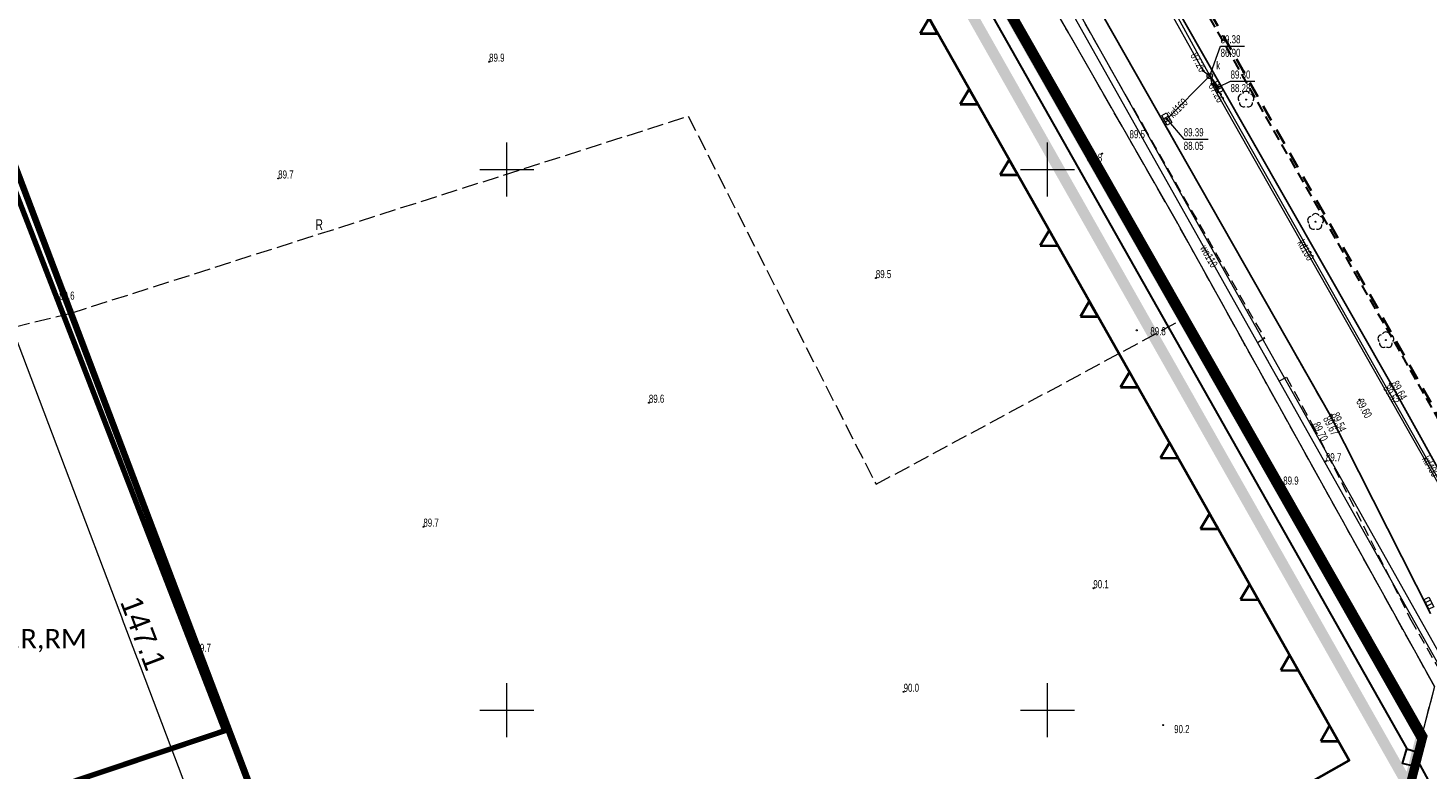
# Model space of a CAD drawing. Header units: millimetres. Extents: x 7429307 to 7429818, y 5776631 to 5777293.
# Tile 5 of 15: x 7429456 to 7429585, y 5776794 to 5776863. Entities that reach past the tile are written whole.
import ezdxf
from ezdxf.enums import TextEntityAlignment as Align

# ---------------------------------------------------------------- set-up
doc = ezdxf.new("R2010")
doc.units = ezdxf.units.MM
for name, pattern in [('1', [0]), ('1_EGBA', [2.5, 2, -0.5]), ('2', [1.5, 1, -0.5]), ('2_OTKC', [1.5, 1, -0.5]), ('2_OTKJ', [2, 1.5, -0.5]), ('2_OTKK', [0]), ('3_SUKP', [0]), ('3_SUWP', [0]), ('GAO', [2.5, 1.5, -1]), ('GAZ', [2.5, 1, -0.4, 0.17, -0.35, 0.18, -0.4]), ('GUK', [2, 1.5, -0.5]), ('GUZ', [1, 0.5, -0.5]), ('KROPK2-2-2', [3.49, 1, -0.47, 0.05, -0.47, 1, -0.5])]:
    doc.linetypes.add(name, pattern=pattern)
for name, color, linetype, lineweight in [('0_MPZP', 212, 'Continuous', 40), ('0_wymiarowanie', 7, 'Continuous', 13), ('AG_inst el', 242, 'x-ref_IE$0$eN_LINE', 30), ('DZIALKI_L_0', 7, '1', 18), ('LINIE_L_0', 5, '2', 30), ('LINIE_L_1', 7, '1', 15), ('OTK_L_0', 7, '2_OTKJ', 18), ('OTK_L_1', 7, '2_OTKK', 25), ('OTK_L_2', 7, '2_OTKC', 18), ('OTR_T_0', 7, 'Continuous', 18), ('OTR_T_1', 7, 'Continuous', 18), ('SUWP_E_T_0', 5, 'Continuous', 0), ('SUWP_L_0', 5, '3_SUWP', 18)]:
    doc.layers.add(name, color=color, linetype=linetype, lineweight=lineweight)
for name, color, linetype, lineweight, true_color in [('0_ROZGRANICZAJACE', 7, '2', 35, 0x2f740a), ('0_TEREN', 7, 'KROPK2-2-2', 40, 0xdb0000), ('GRANICE_L_0', 7, 'GAO', 40, 0x008000), ('KONTURY_L_0', 7, 'GUK', 18, 0x24bc24), ('NUMERY_UZYTKOW_T_0', 7, 'Continuous', 20, 0x008000), ('OTZ_T_0', 7, 'Continuous', 18, 0x008000), ('SUK_E_T_4', 7, 'Continuous', 0, 0x803300), ('SUK_T_1', 7, 'Continuous', 18, 0x803300), ('SUK_T_3', 7, 'Continuous', 18, 0x803300), ('SUKP_E_T_0', 7, 'Continuous', 0, 0x803300), ('SUKP_L_0', 7, '3_SUKP', 18, 0x803300), ('SUKR_T_0', 7, 'Continuous', 18, 0x803300), ('UZYTKI_L_0', 7, 'GUZ', 18, 0x008000)]:
    doc.layers.add(name, color=color, linetype=linetype, lineweight=lineweight, true_color=true_color)
doc.styles.add('BVP_arial', font='arial.ttf')
doc.styles.get("Standard").update_dxf_attribs({"font": 'arial.ttf'})
doc.styles.add('x-ref_IE$0$Standard', font='arial.ttf')
doc.linetypes.add('x-ref_IE$0$eN_LINE', pattern='A,0.5,-0.2,["eN",x-ref_IE$0$Standard,S=0.1,R=0,X=-0.1,Y=-0.05],-0.25', length=0.95)
doc.dimstyles.new('instalacje BVP_500', dxfattribs={"dimtxt": 2, "dimasz": 1, "dimexe": 0.5, "dimexo": 1, "dimgap": 0.35, "dimtad": 1, "dimdec": 1, "dimzin": 1, "dimdsep": 46, "dimtxsty": 'BVP_arial', "dimblk": 'ARCHTICK', "dimcen": 0, "dimdle": 0.5, "dimclrd": 256, "dimclre": 256, "dimclrt": 256, "dimaunit": 1, "dimadec": 1, "dimazin": 0, "dimtfac": 1, "dimtofl": 0, "dimtmove": 1, "dimatfit": 3, "dimfxl": 2, "dimfxlon": 1, "dimtolj": 1, "dimlwd": 5, "dimlwe": 13, "dimarcsym": 0})

# ---------------------------------------------------------------- blocks, each defined once
blk = doc.blocks.new('linia zabudowy')
at = {"layer": '0_MPZP', "linetype": 'Continuous'}
blk.add_lwpolyline([(114.05, -295.04), (199.06, -246.69), (50.1, 15.15), (1.45, -3.73)], dxfattribs=at)
for points in [[(159.24, -179.52), (160.85, -179.53), (160.05, -178.12)], [(162.96, -186.06), (164.57, -186.07), (163.77, -184.66)], [(162.96, -186.06), (164.57, -186.07), (163.77, -184.66)], [(166.67, -192.59), (168.29, -192.6), (167.49, -191.2)], [(170.39, -199.13), (172.01, -199.14), (171.21, -197.74)], [(174.11, -205.67), (175.73, -205.68), (174.93, -204.27)], [(174.11, -205.67), (175.73, -205.68), (174.93, -204.27)], [(177.83, -212.2), (179.45, -212.21), (178.65, -210.81)], [(177.83, -212.2), (179.45, -212.21), (178.65, -210.81)], [(181.55, -218.74), (183.17, -218.75), (182.37, -217.35)], [(181.55, -218.74), (183.17, -218.75), (182.37, -217.35)], [(185.27, -225.28), (186.89, -225.29), (186.09, -223.88)], [(185.27, -225.28), (186.89, -225.29), (186.09, -223.88)], [(188.99, -231.82), (190.61, -231.83), (189.81, -230.42)], [(192.71, -238.35), (194.32, -238.36), (193.52, -236.96)], [(196.43, -244.89), (198.04, -244.9), (197.24, -243.49)]]:
    blk.add_lwpolyline(points, close=True, dxfattribs=at)
blk = doc.blocks.new('_ArchTick')
at = {"color": 0, "linetype": 'ByBlock', "const_width": 0.15}
blk.add_lwpolyline([(-0.5, -0.5), (0.5, 0.5)], dxfattribs=at)
blk = doc.blocks.new('3_OTRN')
at = {"linetype": 'Continuous'}
blk.add_circle((0, 0), 0.045, dxfattribs=at)
blk = doc.blocks.new('3_OTRS')
at = {"linetype": 'Continuous'}
blk.add_circle((0, 0), 0.045, dxfattribs=at)
blk = doc.blocks.new('3_OTZL')
at = {"linetype": 'Continuous'}
blk.add_circle((0, 0), 0.045, dxfattribs=at)
for centre, start, end in [((-0.36, 0.12), 102.1445, 221.86), ((0, 0.38), 30.1401, 149.8599), ((0.36, 0.12), 318.14, 77.8555), ((-0.22, -0.3), 174.1482, 293.8542), ((0.22, -0.3), 246.1458, 5.8518)]:
    blk.add_arc(centre, 0.375, start, end, dxfattribs=at)
blk = doc.blocks.new('4_SUKK')
at = {"linetype": 'Continuous'}
for p, q in [((-0.5, -0.25), (-0.5, 0.25)), ((-0.5, 0.25), (0.5, 0.25)), ((-0.175, 0.25), (-0.175, -0.25)), ((0.175, 0.25), (0.175, -0.25)), ((0.5, 0.25), (0.5, -0.25)), ((0.5, -0.25), (-0.5, -0.25))]:
    blk.add_line(p, q, dxfattribs=at)
blk = doc.blocks.new('4_SUKS')
at = {"linetype": 'Continuous'}
blk.add_circle((0, 0), 0.25, dxfattribs=at)
blk = doc.blocks.new('4_SUPS')
at = {"linetype": 'Continuous'}
blk.add_circle((0, 0), 0.0625, dxfattribs=at)
blk = doc.blocks.new('mapa')
at = {"layer": 'DZIALKI_L_0', "linetype": '1'}
for p, q in [((-217.37, 349.73), (-68.5, 88.45)), ((-151.28, 241.19), (-91.19, 136.15)), ((-167.75, 59.94), (-220.58, 199.28)), ((-91.19, 136.15), (-67.29, 93.09)), ((-67.29, 93.09), (-68.5, 88.45)), ((-68.5, 88.45), (-70.82, 79.56))]:
    blk.add_line(p, q, dxfattribs=at)
at = {"layer": 'GRANICE_L_0', "linetype": 'GAO'}
blk.add_line((-4.76, 8.4), (-95.08, 167.81), dxfattribs=at)
at = {"layer": 'KONTURY_L_0', "linetype": 'GUK'}
for p, q in [((-90.51, 127.08), (-131.66, 199.3)), ((-91.19, 136.15), (-123.19, 192.08)), ((-193.4, 127.61), (-136.31, 145.82)), ((-136.31, 145.82), (-118.94, 111.78)), ((-87.15, 128.89), (-91.19, 136.15)), ((-67.29, 93.09), (-87.15, 128.89)), ((-272.53, 108.31), (-193.4, 127.61)), ((-118.94, 111.78), (-90.51, 127.08)), ((-68.5, 88.45), (-90.51, 127.08)), ((-67.29, 93.09), (-68.5, 88.45))]:
    blk.add_line(p, q, dxfattribs=at)
at = {"layer": 'LINIE_L_0', "linetype": '2'}
blk.add_line((-35.6, 62.83), (-221.15, 388.48), dxfattribs=at)
at = {"layer": 'LINIE_L_1', "linetype": '1'}
for p, q in [((-153.09, 138.39), (-153.09, 143.39)), ((-103.09, 138.39), (-103.09, 143.39)), ((-155.59, 140.89), (-150.59, 140.89)), ((-105.59, 140.89), (-100.59, 140.89)), ((-153.09, 88.39), (-153.09, 93.39)), ((-103.09, 88.39), (-103.09, 93.39)), ((-155.59, 90.89), (-150.59, 90.89)), ((-105.59, 90.89), (-100.59, 90.89))]:
    blk.add_line(p, q, dxfattribs=at)
at = {"layer": 'OTK_L_0', "linetype": '2_OTKJ'}
for p, q in [((-87.26, 149.03), (-104.91, 179.93)), ((-110.28, 176.82), (-76.95, 118.18)), ((-71.31, 121.09), (-87.26, 149.03)), ((-61.38, 103.16), (-71.31, 121.09)), ((-76.95, 118.18), (-67.65, 99.82))]:
    blk.add_line(p, q, dxfattribs=at)
at = {"layer": 'OTK_L_1', "linetype": '2_OTKK'}
for p, q in [((-104.91, 179.93), (-87.26, 149.03)), ((-76.95, 118.18), (-110.28, 176.82)), ((-87.26, 149.03), (-71.31, 121.09)), ((-71.31, 121.09), (-61.38, 103.16)), ((-67.65, 99.82), (-76.95, 118.18))]:
    blk.add_line(p, q, dxfattribs=at)
at = {"layer": 'OTK_L_2', "linetype": '2_OTKC'}
for p, q in [((-76.95, 118.18), (-110.28, 176.82)), ((-104.09, 162.22), (-94.24, 144.95)), ((-94.24, 144.95), (-83, 125.26)), ((-83, 125.26), (-83.67, 124.86)), ((-83.67, 124.86), (-81.67, 121.33)), ((-81.67, 121.33), (-80.98, 121.7)), ((-80.98, 121.7), (-78.59, 117.31)), ((-67.65, 99.82), (-76.95, 118.18)), ((-78.59, 117.31), (-69.47, 99.25)), ((-69.47, 99.25), (-62.52, 87.07))]:
    blk.add_line(p, q, dxfattribs=at)
at = {"layer": 'SUKP_L_0', "linetype": '3_SUKP'}
for p, q in [((-164.28, 269.51), (-63.93, 90.95)), ((-110.85, 189.56), (-88.67, 150.02)), ((-110.02, 189.68), (-88.07, 149.55)), ((-92.05, 145.56), (-88.07, 149.55)), ((-88.67, 150.02), (-88.07, 149.55)), ((-88.07, 149.55), (-87.89, 148.8)), ((-88.07, 149.55), (-62.62, 104.59)), ((-88.07, 149.55), (-87.29, 148.52)), ((-87.89, 148.8), (-87.62, 148.33)), ((-87.62, 148.33), (-63.22, 105.25))]:
    blk.add_line(p, q, dxfattribs=at)
at = {"layer": 'SUKR_T_0', "linetype": 'Continuous', "lineweight": 0}
for p, q in [((-88.07, 149.55), (-87.07, 152.31)), ((-87.07, 152.31), (-84.85, 152.31)), ((-87.29, 148.52), (-86.15, 149.05)), ((-86.15, 149.05), (-83.9, 149.05)), ((-92.05, 145.56), (-90.48, 143.71)), ((-90.48, 143.71), (-88.23, 143.71))]:
    blk.add_line(p, q, dxfattribs=at)
at = {"layer": 'SUWP_L_0', "linetype": '3_SUWP'}
blk.add_line((-64.5, 90.8), (-126.32, 200.84), dxfattribs=at)
at = {"layer": 'UZYTKI_L_0', "linetype": 'GUZ'}
for p, q in [((-68.5, 88.45), (-131.66, 199.3)), ((-91.19, 136.15), (-123.19, 192.08)), ((-87.15, 128.89), (-91.19, 136.15)), ((-67.29, 93.09), (-87.15, 128.89)), ((-67.29, 93.09), (-68.5, 88.45))]:
    blk.add_line(p, q, dxfattribs=at)
at = {"layer": 'OTR_T_0'}
for p in [(-71.42, 121.06), (-71.31, 121.09), (-74.22, 119.61), (-76.95, 118.18), (-76.83, 118.22), (-78.59, 117.31)]:
    blk.add_blockref('3_OTRS', p, dxfattribs=at)
at = {"layer": 'OTR_T_1'}
for p in [(-154.73, 150.86), (-94.07, 144.53), (-98.02, 142.36), (-174.24, 140.06), (-118.96, 130.85), (-194.5, 128.85), (-94.82, 126.02), (-139.95, 119.32), (-77.33, 113.91), (-81.28, 111.75), (-160.81, 107.86), (-98.84, 102.17), (-181.89, 96.28), (-116.39, 92.59), (-92.37, 89.52)]:
    blk.add_blockref('3_OTRN', p, dxfattribs=at)
at = {"layer": 'OTZ_T_0'}
for p in [(-84.72, 147.36), (-78.29, 136.06), (-71.78, 125.12)]:
    blk.add_blockref('3_OTZL', p, dxfattribs=at)
at = {"layer": 'SUK_T_1'}
for p, rotation in [((-87.29, 148.52), 118.8800062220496), ((-92.05, 145.56), 118.8800062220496), ((-67.8, 100.8), 296.5700002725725)]:
    blk.add_blockref('4_SUKK', p, dxfattribs=dict(at, rotation=rotation))
at = {"layer": 'SUK_T_3'}
blk.add_blockref('4_SUKS', (-88.07, 149.55), dxfattribs=at)
at = {"layer": 'SUKR_T_0'}
for p in [(-88.67, 150.02), (-88.07, 149.55), (-87.89, 148.8), (-87.29, 148.52), (-92.05, 145.56)]:
    blk.add_blockref('4_SUPS', p, dxfattribs=at)
at = {"layer": 'NUMERY_UZYTKOW_T_0', "width": 0.7}
blk.add_text('R', height=1, dxfattribs=at).set_placement((-170.8, 135.29))
at = {"layer": 'OTR_T_0', "lineweight": 9, "width": 0.7}
for s, rotation, p in [('89.52', 301.26, (-71.42, 121.06)), ('89.67', 296.86, (-76.95, 118.18))]:
    blk.add_text(s, height=0.75, rotation=rotation, dxfattribs=at).set_placement(p, align=Align.TOP_LEFT)
for s, rotation, p in [('89.64', 298.98, (-71.31, 121.09)), ('89.54', 294.32, (-76.83, 118.22)), ('89.70', 296.79, (-78.59, 117.31))]:
    blk.add_text(s, height=0.75, rotation=rotation, dxfattribs=at).set_placement(p)
blk.add_text('89.60', height=0.75, rotation=298.41, dxfattribs=at).set_placement((-74.22, 119.61), align=Align.MIDDLE_LEFT)
at = {"layer": 'OTR_T_1', "lineweight": 9, "width": 0.7}
for s, p in [('89.9', (-154.73, 150.86)), ('89.7', (-174.24, 140.06)), ('89.5', (-118.96, 130.85)), ('89.6', (-194.5, 128.85)), ('89.6', (-139.95, 119.32)), ('89.7', (-77.33, 113.91)), ('89.9', (-81.28, 111.75)), ('89.7', (-160.81, 107.86)), ('90.1', (-98.84, 102.17)), ('89.7', (-181.89, 96.28)), ('90.0', (-116.39, 92.59))]:
    blk.add_text(s, height=0.75, dxfattribs=at).set_placement(p)
for s, p in [('89.5', (-94.07, 144.53)), ('89.8', (-98.02, 142.36))]:
    blk.add_text(s, height=0.75, dxfattribs=at).set_placement(p, align=Align.TOP_RIGHT)
for s, p in [('89.8', (-93.57, 126.31)), ('90.2', (-91.37, 89.52))]:
    blk.add_text(s, height=0.75, dxfattribs=at).set_placement(p, align=Align.TOP_LEFT)
at = {"layer": 'SUK_E_T_4', "lineweight": 9, "width": 0.7}
blk.add_text('k', height=0.75, dxfattribs=at).set_placement((-87.47, 150.15))
at = {"layer": 'SUKP_E_T_0', "lineweight": 9, "width": 0.7}
for s, rotation, p in [('kd160', 45.07, (-91.02, 146.59)), ('kd100', 299.53, (-79.18, 133.44)), ('kd400', 299.51, (-67.63, 113.45))]:
    blk.add_text(s, height=0.75, rotation=rotation, dxfattribs=at).set_placement(p, align=Align.MIDDLE)
at = {"layer": 'SUKR_T_0', "lineweight": 9, "width": 0.7}
for s, p in [('89.38', (-87.07, 153.31)), ('86.90', (-87.07, 152.06)), ('89.30', (-86.15, 150.05)), ('88.28', (-86.15, 148.8)), ('89.39', (-90.48, 144.71)), ('88.05', (-90.48, 143.46))]:
    blk.add_text(s, height=0.75, dxfattribs=at).set_placement(p, align=Align.TOP_LEFT)
blk.add_text('87.26', height=0.75, rotation=299.05, dxfattribs=at).set_placement((-88.67, 150.02), align=Align.MIDDLE_RIGHT)
blk.add_text('87.26', height=0.75, rotation=298.46, dxfattribs=at).set_placement((-87.89, 148.8), align=Align.MIDDLE_LEFT)
at = {"layer": 'SUWP_E_T_0', "lineweight": 9, "width": 0.7}
blk.add_text('wo110', height=0.75, rotation=299.33, dxfattribs=at).set_placement((-88.14, 132.87), align=Align.MIDDLE)

msp = doc.modelspace()

# ---------------------------------------------------------------- linework, layer by layer
at = {"layer": '0_MPZP', "linetype": 'GAZ', "const_width": 0.6}
msp.add_lwpolyline([(7429496.41, 5776739.84), (7429582.27, 5776788.67), (7429584.52, 5776797.29), (7429435.72, 5777058.84), (7429428.53, 5777061.47), (7429379.44, 5777042.42), (7429432.99, 5776907.13)], close=True, dxfattribs=at)
at = {"layer": '0_ROZGRANICZAJACE', "ltscale": 2, "const_width": 0.5}
msp.add_lwpolyline([(7429497.27, 5776737.26), (7429474.19, 5776798.2), (7429437.72, 5776785.96)], dxfattribs=at)
at = {"layer": '0_TEREN', "ltscale": 4, "const_width": 1}
msp.add_lwpolyline([(7429407.72, 5776970.99), (7429432.51, 5776908.39), (7429447.28, 5776869.43), (7429523.42, 5776898.87), (7429523.42, 5776898.87), (7429583.4, 5776792.98), (7429584.59, 5776797.56), (7429471.69, 5776995.71)], close=True, dxfattribs=at)
at = {"layer": 'AG_inst el', "ltscale": 8}
msp.add_lwpolyline([(7429583.26, 5776796.48), (7429583.26, 5776796.48), (7429521.51, 5776905.62), (7429488.6, 5776892.75), (7429487.79, 5776894.43)], dxfattribs=at)
at = {"layer": 'AG_inst el'}
msp.add_lwpolyline([(7429584.22, 5776796.12), (7429583.87, 5776794.83), (7429582.85, 5776795.08), (7429583.25, 5776796.44), (7429584.22, 5776796.12)], dxfattribs=at)
at = {"layer": 'AG_inst el', "linetype": '1_EGBA', "ltscale": 2}
msp.add_lwpolyline([(7429584.08, 5776795.62), (7429598.86, 5776768.44)], dxfattribs=at)

# ---------------------------------------------------------------- block references
at = {"layer": '0_MPZP', "linetype": 'Continuous', "rotation": 359.8719634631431}
msp.add_blockref('linia zabudowy', (7429379.4, 5777042.47), dxfattribs=at)

# ---------------------------------------------------------------- next in the draw order: texts
at = {"layer": '0_ROZGRANICZAJACE', "ltscale": 5, "insert": (7429447.91, 5776807.51), "char_height": 1.8, "width": 19.9116, "attachment_point": 1, "bg_fill": 2}
msp.add_mtext('{\\fCalibri|b0|i0|c238|p0;4.262.R,RM}', dxfattribs=at)

# ---------------------------------------------------------------- next in the draw order: linework, layer by layer
at = {"layer": '0_ROZGRANICZAJACE', "ltscale": 2, "const_width": 0.5}
for points in [[(7429388.86, 5777046.4), (7429428.52, 5777061.79), (7429435.92, 5777059.09), (7429468.17, 5777002.49), (7429584.91, 5776797.6), (7429582.53, 5776788.47), (7429496.56, 5776739.58)], [(7429388.87, 5777046.38), (7429379.05, 5777042.59), (7429473.91, 5776798.09)]]:
    msp.add_lwpolyline(points, dxfattribs=at)

# ---------------------------------------------------------------- next in the draw order: block references
at = {"layer": 'DZIALKI_L_0', "linetype": 'Continuous'}
msp.add_blockref('mapa', (7429653.09, 5776709.11), dxfattribs=at)

# ---------------------------------------------------------------- next in the draw order: dimensions: what is measured, and where the dimension line sits
at = {"layer": '0_wymiarowanie'}
msp.add_linear_dim(base=(7429491.19, 5776737.86), p1=(7429448.94, 5776879.17), p2=(7429496.41, 5776739.84), angle=290.7639, dimstyle='instalacje BVP_500', dxfattribs=at).render()

doc.saveas('drawing.dxf')
